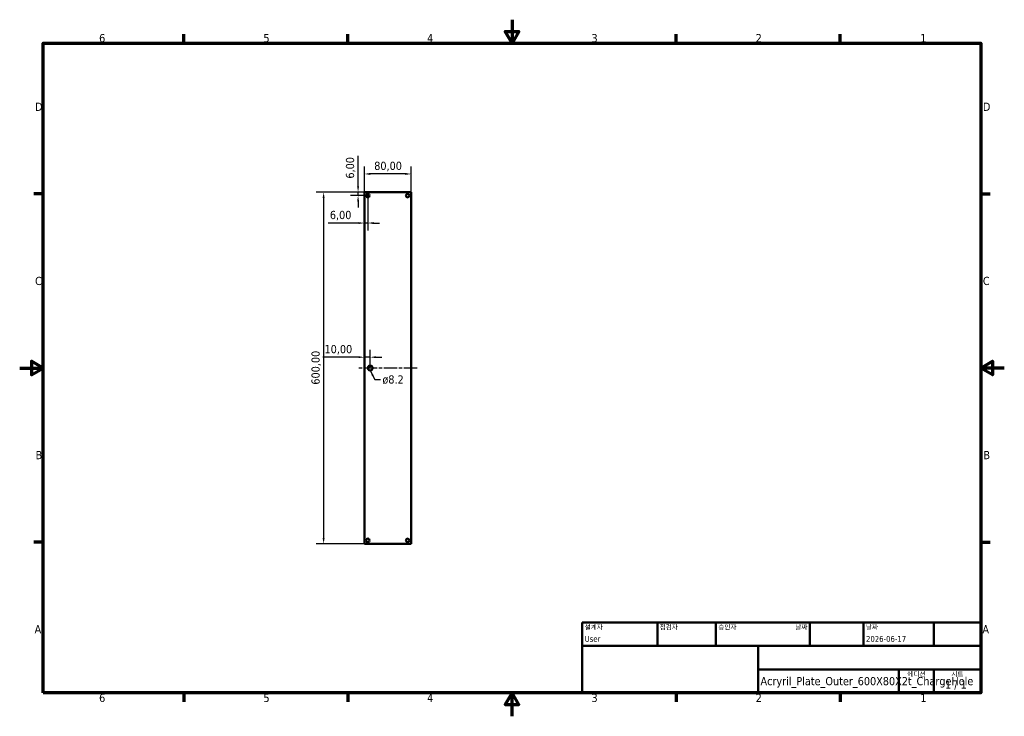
# Model space of a CAD drawing. Header units: millimetres. Extents: x 0 to 1680, y 0 to 1188.
import ezdxf
from ezdxf.enums import TextEntityAlignment as Align

# ---------------------------------------------------------------- set-up
doc = ezdxf.new("R2010")
doc.units = ezdxf.units.MM
doc.header["$LTSCALE"] = 4
doc.linetypes.add('CHAIN', pattern=[0.3543, 0.2362, -0.0295, 0.0591, -0.0295])
for name, color, linetype, lineweight in [('경계(ISO)', 7, 'Continuous', 70), ('기호(ISO)', 7, 'Continuous', 25), ('외형선(ISO)', 7, 'Continuous', 50), ('제목(ISO)', 7, 'Continuous', 50), ('중심선(ISO)', 7, 'Continuous', 25), ('치수(ISO)', 7, 'Continuous', 25)]:
    doc.layers.add(name, color=color, linetype=linetype, lineweight=lineweight)
doc.styles.add('주 텍스트 (ISO)', font='tahoma.ttf')
doc.styles.add('텍스트 스타일39', font='tahoma.ttf')
doc.styles.add('텍스트 스타일41', font='tahoma.ttf')
doc.dimstyles.new('기본값 (ISO)', dxfattribs={"dimscale": 4, "dimtxt": 3.5, "dimasz": 2.5, "dimexe": 3.175, "dimexo": 0, "dimgap": 0.762, "dimtad": 1, "dimzin": 0, "dimtxsty": '주 텍스트 (ISO)', "dimcen": 0.09, "dimdle": 10, "dimclrd": 256, "dimclre": 256, "dimclrt": 256, "dimazin": 0, "dimtfac": 1.001486, "dimtmove": 0, "dimatfit": 3, "dimfxl": 0, "dimtolj": 1, "dimtzin": 0, "dimlwd": -1, "dimlwe": -1, "dimarcsym": 0})
doc.dimstyles.new('기본값 - 방법 1b (ISO)$7', dxfattribs={"dimscale": 4, "dimtxt": 3.5, "dimasz": 2.5, "dimexe": 3.175, "dimexo": 0, "dimgap": 0.762, "dimtad": 1, "dimtoh": 1, "dimtxsty": '주 텍스트 (ISO)', "dimcen": 0.09, "dimdle": 10, "dimclrd": 256, "dimclre": 256, "dimclrt": 256, "dimazin": 2, "dimtfac": 1, "dimtmove": 0, "dimatfit": 3, "dimfxl": 0, "dimtolj": 1, "dimlwd": -1, "dimlwe": -1, "dimarcsym": 0})

# ---------------------------------------------------------------- blocks, each defined once
blk = doc.blocks.new('경계 기본 경계')
at = {"layer": '경계(ISO)'}
for p, q in [((70, 287), (70, 290.9)), ((140, 287), (140, 290.9)), ((280, 287), (280, 290.9)), ((350, 287), (350, 290.9)), ((10, 222.75), (6.1, 222.75)), ((410, 222.75), (413.9, 222.75)), ((10, 74.25), (6.1, 74.25)), ((410, 74.25), (413.9, 74.25)), ((70, 10), (70, 6.1)), ((140, 10), (140, 6.1)), ((280, 10), (280, 6.1)), ((350, 10), (350, 6.1))]:
    blk.add_line(p, q, dxfattribs=at)
at = {"layer": '경계(ISO)', "flags": 128}
for points in [[(210, 297), (210, 287), (207.11, 292), (212.89, 292), (210, 287)], [(10, 10), (10, 287), (410, 287), (410, 10), (10, 10)], [(0, 148.5), (10, 148.5), (5, 151.39), (5, 145.61), (10, 148.5)], [(420, 148.5), (410, 148.5), (415, 151.39), (415, 145.61), (410, 148.5)], [(210, 0), (210, 10), (207.11, 5), (212.89, 5), (210, 10)]]:
    blk.add_lwpolyline(points, dxfattribs=at)
at = {"layer": '경계(ISO)', "char_height": 3.5, "attachment_point": 7, "style": '주 텍스트 (ISO)'}
for s, insert in [('6', (33.88, 287.33)), ('5', (103.98, 287.33)), ('4', (173.78, 287.4)), ('3', (243.91, 287.33)), ('2', (313.94, 287.4)), ('1', (384.21, 287.4)), ('D', (6.57, 258.13)), ('D', (410.87, 258.13)), ('C', (6.56, 183.81)), ('C', (410.86, 183.81)), ('B', (6.78, 109.63)), ('B', (411.08, 109.63)), ('A', (6.36, 35.38)), ('A', (410.66, 35.38)), ('6', (33.88, 6.03)), ('5', (103.98, 6.03)), ('4', (173.78, 6.1)), ('3', (243.91, 6.03)), ('2', (313.94, 6.1)), ('1', (384.21, 6.1))]:
    blk.add_mtext(s, dxfattribs=dict(at, insert=insert))
blk = doc.blocks.new('제목 블록 ISO')
at = {"layer": '제목(ISO)'}
for p, q in [((270.07, 130), (100.07, 130)), ((100.07, 130), (100.07, 100)), ((132.07, 120), (132.07, 130)), ((157.07, 120), (157.07, 130)), ((197.07, 120), (197.07, 130)), ((220.07, 120), (220.07, 130)), ((250.07, 120), (250.07, 130)), ((270.07, 100), (270.07, 130)), ((100.07, 120), (270.07, 120)), ((175.07, 120), (175.07, 100)), ((270.07, 110), (175.07, 110)), ((235.07, 100), (235.07, 110)), ((250.07, 100), (250.07, 110)), ((100.07, 100), (270.07, 100))]:
    blk.add_line(p, q, dxfattribs=at)
at = {"layer": '제목(ISO)', "style": '텍스트 스타일41'}
for s, p in [('설계자', (101.07, 129)), ('점검자', (133.07, 129)), ('승인자', (158.07, 129)), ('날짜', (221.07, 129))]:
    blk.add_text(s, height=2, dxfattribs=at).set_placement(p, align=Align.TOP_LEFT)
blk.add_text('날짜', height=2, dxfattribs=at).set_placement((196.07, 129), align=Align.TOP_RIGHT)
for s, p in [('에디션', (242.57, 109)), ('시트', (260.07, 109))]:
    blk.add_text(s, height=2, dxfattribs=at).set_placement(p, align=Align.TOP_CENTER)
at = {"layer": '제목(ISO)', "style": '주 텍스트 (ISO)'}
blk.add_text('1 / 1 ', height=3.5, dxfattribs=at).set_placement((260.07, 103.5), align=Align.MIDDLE_CENTER)
at = {"layer": '제목(ISO)', "style": '텍스트 스타일39'}
for tag, p in [('작성자', (101.07, 121)), ('점검자', (133.07, 121)), ('엔지니어링_승인자', (158.07, 121)), ('작성_날짜', (221.07, 121))]:
    blk.add_attdef(tag, text='', height=2.5, dxfattribs=at).set_placement(p, align=Align.BOTTOM_LEFT)
blk.add_attdef('엔지니어링_승인_날짜', text='', height=2.5, dxfattribs=at).set_placement((196.07, 121), align=Align.BOTTOM_RIGHT)
at = {"layer": '제목(ISO)', "style": '주 텍스트 (ISO)'}
for tag, p in [('제목', (222.57, 115)), ('회사', (137.41, 109.96)), ('리비전_번호', (242.57, 103.5))]:
    blk.add_attdef(tag, text='', height=3.5, dxfattribs=at).set_placement(p, align=Align.MIDDLE_CENTER)
blk.add_attdef('부품_번호', text='', height=3.5, dxfattribs=at).set_placement((176.07, 105), align=Align.MIDDLE_LEFT)
blk = doc.blocks.new('*D7')
at = {"layer": 'Defpoints', "color": 0, "transparency": 16777216}
for p in [(588.1, 894), (518.6, 294), (588.1, 294)]:
    blk.add_point(p, dxfattribs=at)
at = {"layer": '치수(ISO)', "transparency": 16777216}
for p, q in [((588.1, 894), (505.9, 894)), ((518.6, 884), (518.6, 304)), ((588.1, 294), (505.9, 294))]:
    blk.add_line(p, q, dxfattribs=at)
for points in [[(516.9, 884), (520.3, 884), (518.6, 894)], [(516.9, 304), (520.3, 304), (518.6, 294)]]:
    blk.add_solid(points, dxfattribs=at)
at = {"layer": '치수(ISO)', "transparency": 16777216, "insert": (497.8, 565.6), "char_height": 14, "attachment_point": 1, "rotation": 90, "style": '주 텍스트 (ISO)'}
blk.add_mtext('\\A1;600,00', dxfattribs=at)
blk = doc.blocks.new('*D8')
at = {"layer": 'Defpoints', "color": 0, "transparency": 16777216}
for p in [(588.1, 924.9), (588.1, 894), (668.1, 894)]:
    blk.add_point(p, dxfattribs=at)
at = {"layer": '치수(ISO)', "transparency": 16777216}
for p, q in [((588.1, 894), (588.1, 937.6)), ((658.1, 924.9), (598.1, 924.9)), ((668.1, 894), (668.1, 937.6))]:
    blk.add_line(p, q, dxfattribs=at)
for points in [[(598.1, 926.6), (598.1, 923.3), (588.1, 924.9)], [(658.1, 926.6), (658.1, 923.3), (668.1, 924.9)]]:
    blk.add_solid(points, dxfattribs=at)
at = {"layer": '치수(ISO)', "transparency": 16777216, "insert": (604.9, 945.8), "char_height": 14, "attachment_point": 1, "style": '주 텍스트 (ISO)'}
blk.add_mtext('\\A1;80,00', dxfattribs=at)
blk = doc.blocks.new('*D9')
at = {"layer": 'Defpoints', "color": 0, "transparency": 16777216}
for p in [(594.1, 888), (588.1, 850.4), (588.1, 841.2)]:
    blk.add_point(p, dxfattribs=at)
at = {"layer": '치수(ISO)', "transparency": 16777216}
for p, q in [((594.1, 888), (594.1, 828.5)), ((578.1, 841.2), (526.2, 841.2)), ((594.1, 841.2), (588.1, 841.2)), ((604.1, 841.2), (614.1, 841.2))]:
    blk.add_line(p, q, dxfattribs=at)
for points in [[(578.1, 842.9), (578.1, 839.5), (588.1, 841.2)], [(604.1, 842.9), (604.1, 839.5), (594.1, 841.2)]]:
    blk.add_solid(points, dxfattribs=at)
at = {"layer": '치수(ISO)', "transparency": 16777216, "insert": (529.2, 862), "char_height": 14, "attachment_point": 1, "style": '주 텍스트 (ISO)'}
blk.add_mtext('\\A1;6,00', dxfattribs=at)
blk = doc.blocks.new('*D10')
at = {"layer": 'Defpoints', "color": 0, "transparency": 16777216}
for p in [(588.1, 894), (577.4, 888), (594.1, 888)]:
    blk.add_point(p, dxfattribs=at)
at = {"layer": '치수(ISO)', "transparency": 16777216}
for p, q in [((577.4, 904), (577.4, 955.9)), ((588.1, 894), (564.7, 894)), ((577.4, 888), (577.4, 894)), ((594.1, 888), (564.7, 888)), ((577.4, 878), (577.4, 868))]:
    blk.add_line(p, q, dxfattribs=at)
for points in [[(575.7, 904), (579.1, 904), (577.4, 894)], [(575.7, 878), (579.1, 878), (577.4, 888)]]:
    blk.add_solid(points, dxfattribs=at)
at = {"layer": '치수(ISO)', "transparency": 16777216, "insert": (556.6, 917), "char_height": 14, "attachment_point": 1, "rotation": 90, "style": '주 텍스트 (ISO)'}
blk.add_mtext('\\A1;6,00', dxfattribs=at)
blk = doc.blocks.new('*D11')
at = {"layer": 'Defpoints', "color": 0, "transparency": 16777216}
for p in [(588.1, 612.4), (588.1, 611.6), (598.1, 594)]:
    blk.add_point(p, dxfattribs=at)
at = {"layer": '치수(ISO)', "transparency": 16777216}
for p, q in [((598.1, 594), (598.1, 625.1)), ((578.1, 612.4), (517, 612.4)), ((598.1, 612.4), (588.1, 612.4)), ((608.1, 612.4), (618.1, 612.4))]:
    blk.add_line(p, q, dxfattribs=at)
for points in [[(578.1, 614.1), (578.1, 610.8), (588.1, 612.4)], [(608.1, 614.1), (608.1, 610.8), (598.1, 612.4)]]:
    blk.add_solid(points, dxfattribs=at)
at = {"layer": '치수(ISO)', "transparency": 16777216, "insert": (520.1, 633.2), "char_height": 14, "attachment_point": 1, "style": '주 텍스트 (ISO)'}
blk.add_mtext('\\A1;10,00', dxfattribs=at)

msp = doc.modelspace()

# ---------------------------------------------------------------- linework, layer by layer
at = {"layer": '외형선(ISO)'}
for p, q in [((588.08, 894), (588.08, 294)), ((668.08, 894), (588.08, 894)), ((668.08, 294), (668.08, 894)), ((668.08, 294), (588.08, 294))]:
    msp.add_line(p, q, dxfattribs=at)
for centre, radius in [((594.08, 888), 3), ((662.08, 888), 3), ((598.08, 594), 4.1), ((594.08, 300), 3), ((662.08, 300), 3)]:
    msp.add_circle(centre, radius, dxfattribs=at)
at = {"layer": '중심선(ISO)', "linetype": 'CHAIN', "ltscale": 23.990969}
msp.add_line((678.08, 594), (578.08, 594), dxfattribs=at)

# ---------------------------------------------------------------- block references
at = {"xscale": 4, "yscale": 4, "zscale": 4}
msp.add_blockref('경계 기본 경계', (0, 0), dxfattribs=at)
msp.add_blockref('제목 블록 ISO', (559.714, -360), dxfattribs=at).add_auto_attribs({'부품_번호': 'Acryril_Plate_Outer_600X80X2t_ChargeHole', '작성자': 'User', '작성_날짜': '2026-06-17'})

# ---------------------------------------------------------------- texts
at = {"layer": '기호(ISO)', "insert": (618.867, 581.448), "char_height": 14, "width": 37.29173, "attachment_point": 1, "line_spacing_factor": 1.714286, "style": '주 텍스트 (ISO)'}
msp.add_mtext('\\fTahoma|b0|i0;ø8.2\\P', dxfattribs=at)

# ---------------------------------------------------------------- dimensions: what is measured, and where the dimension line sits
at = {"layer": '치수(ISO)'}
for base, p1, p2, angle, override, picture, middle in [((577.409, 888), (588.08, 894), (594.08, 888), 90, {"dimgap": 0.762, "dimdec": 2, "dimtol": 0, "dimlim": 0, "dimtp": 0, "dimtm": 0, "dimtdec": 2, "dimtofl": 1, "dimatfit": 1}, '*D10', (577.409, 934.941)), ((588.08, 924.932), (668.08, 894), (588.08, 894), 180, {"dimgap": 0.762, "dimdec": 2, "dimtol": 0, "dimlim": 0, "dimtp": 0, "dimtm": 0, "dimtdec": 2, "dimtofl": 0, "dimatfit": 1}, '*D8', (628.08, 924.932)), ((518.615, 294), (588.08, 894), (588.08, 294), 90, {"dimgap": 0.762, "dimdec": 2, "dimtol": 0, "dimlim": 0, "dimtp": 0, "dimtm": 0, "dimtdec": 2, "dimtofl": 0, "dimatfit": 1}, '*D7', (518.615, 594)), ((588.08, 841.216), (594.08, 888), (588.08, 850.382), 180, {"dimgap": 0.762, "dimdec": 2, "dimse2": 1, "dimtol": 0, "dimlim": 0, "dimtp": 0, "dimtm": 0, "dimtdec": 2, "dimtofl": 1, "dimatfit": 1}, '*D9', (547.14, 841.216)), ((588.08, 612.437), (598.08, 594), (588.08, 611.571), 180, {"dimgap": 0.762, "dimdec": 2, "dimse2": 1, "dimtol": 0, "dimlim": 0, "dimtp": 0, "dimtm": 0, "dimtdec": 2, "dimtofl": 1, "dimatfit": 1}, '*D11', (542.547, 612.437))]:
    dim = msp.add_linear_dim(base=base, p1=p1, p2=p2, angle=angle, dimstyle='기본값 (ISO)', override=override, dxfattribs=at)
    dim.commit()
    dim.dimension.update_dxf_attribs({"geometry": picture, "text_midpoint": middle, "dimtype": 160})

# ---------------------------------------------------------------- leaders
at = {"layer": '기호(ISO)', "annotation_type": 0, "has_hookline": 1, "hookline_direction": 0, "text_width": 36.077}
msp.add_leader([(598.08, 589.9), (605.819, 574.448), (615.819, 574.448)], dimstyle='기본값 - 방법 1b (ISO)$7', override={"dimtad": 0}, dxfattribs=at)

doc.saveas('drawing.dxf')
